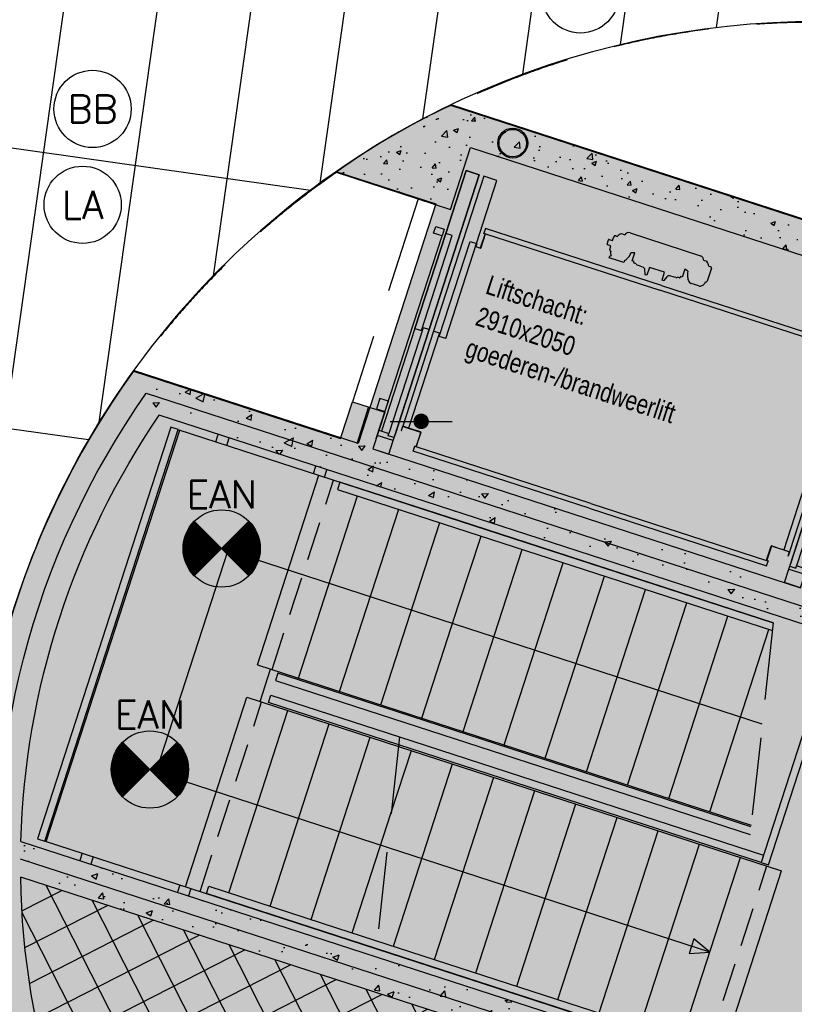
# Model space of a CAD drawing. Header units: millimetres. Extents: x -4107 to 114693, y -37499 to 54671.
# Tile 56 of 156: x 69843 to 74858, y -11677 to -5304. Entities that reach past the tile are written whole.
import ezdxf
from ezdxf.enums import TextEntityAlignment as Align

# ---------------------------------------------------------------- set-up
doc = ezdxf.new("R2010")
doc.units = ezdxf.units.MM
doc.header["$LTSCALE"] = 50
doc.linetypes.add('XREF_06_werkset$0$B0402', pattern=[9.375, 6.25, -3.125])
doc.linetypes.add('XREF_06_werkset$0$B0403', pattern=[37.5, 25, -12.5])
for name, color, linetype in [('ABT_studie daklichten', 1, 'Continuous'), ('ABT_VOORSTEL daklichten', 1, 'Continuous'), ('AL28XH2-_STAAL', 2, 'Continuous'), ('AL79----_INRGEBOUW', 5, 'Continuous'), ('AT$1A---_ALGEMEEN', 2, 'Continuous'), ('FOK_ BRANDSLANGHASPELS', 2, 'Continuous'), ('FOK_22_BINNENWANDEN', 2, 'Continuous'), ('FOK_28_CONSTRUCTIES', 4, 'Continuous'), ('XREF_06_PLAFOND$0$AI45----_PLAFONDAFW', 2, 'Continuous'), ('XREF_06_verlichting$0$EL6311--', 3, 'Continuous'), ('XREF_06_werkset$0$AA28E---_TPGBETON', 242, 'Continuous'), ('XREF_06_werkset$0$AA52----_RIOOLINST', 242, 'Continuous'), ('XREF_06_werkset$0$AI24----_TRAPPEN', 1, 'Continuous'), ('XREF_06_werkset$0$AI65----_BEVEILIGING', 1, 'Continuous'), ('XREF_06_werkset$0$AL21K---_ISOLATIE', 1, 'Continuous'), ('XREF_06_werkset$0$AL281L4-_STREEPG-BOV', 242, 'XREF_06_werkset$0$B0403'), ('XREF_06_werkset$0$AL28E---_TPGBETON', 4, 'Continuous'), ('XREF_06_werkset$0$AL491L6-_STREEPF-BOV', 242, 'XREF_06_werkset$0$B0402'), ('XREF_06_werkset$0$AL661---_LIFTEN', 1, 'Continuous'), ('XREF_06_werkset$0$AT$1A---_ALGEMEEN', 7, 'Continuous'), ('XREF_06_werkset$0$AZ28E---_TPGBETON', 4, 'Continuous')]:
    doc.layers.add(name, color=color, linetype=linetype)
doc.styles.add('XREF_06_verlichting$0$BURO-018', font='simplex.shx', dxfattribs={"height": 180})
doc.styles.add('XREF_06_werkset$0$02_50', font='ABTPR.SHX', dxfattribs={"width": 0.8, "height": 125})
pattern_1 = [(50, (0, 0), (426.0525, -37.2748), [44.55, -490.05]), (355, (0, 0), (-82.4183, 446.802), [35.64, -392.04]), (100.4514, (35.5, -3.1), (343.6346, 409.527), [37.8617, -416.4784]), (46.1842, (0, 118.8), (633.941, -98.3183), [66.825, -735.075]), (96.6356, (52.8, 110.6), (555.1896, 578.626), [56.7925, -624.7175]), (351.1842, (0, 118.8), (555.189, 578.6264), [53.46, -588.06]), (21, (59.4, 89.1), (354.5628, -239.1556), [44.55, -490.05]), (326, (59.4, 89.1), (144.5293, 430.739), [35.64, -392.04]), (71.4514, (88.95, 69.17), (499.0922, 191.583), [37.8617, -416.4784]), (37.5, (0, 0), (7.22295, 197.73895), [0, -387.288, 0, -397.98, 0, -393.525]), (7.5, (0, 0), (156.2633, 234.28056), [0, -226.908, 0, -378.378, 0, -149.985]), (327.5, (-132.46, 0), (317.09053, -13.3976), [0, -148.5, 0, -463.32, 0, -614.79]), (317.5, (-191.86, 0), (346.4126, 59.4624), [0, -193.05, 0, -307.692, 0, -436.59])]
pattern_2 = [(50, (0, 0), (426.0525, -37.2748), [44.55, -490.05]), (355, (0, 0), (-82.4183, 446.802), [35.64, -392.04]), (100.4514, (35.5, -3.1), (343.6346, 409.527), [37.8617, -416.4784]), (46.1842, (0, 118.8), (633.941, -98.3183), [66.825, -735.075]), (96.6356, (52.8, 110.6), (555.1896, 578.626), [56.7925, -624.7175]), (351.1842, (0, 118.8), (555.189, 578.6264), [53.46, -588.06]), (21, (59.4, 89.1), (354.5628, -239.1556), [44.55, -490.05]), (326, (59.4, 89.1), (144.5293, 430.739), [35.64, -392.04]), (71.4514, (88.95, 69.17), (499.0922, 191.583), [37.8617, -416.4784]), (37.5, (0, 0), (7.22295, 197.73895), [0, -387.288, 0, -397.98, 0, -393.525]), (7.5, (0, 0), (156.2633, 234.28056), [0, -226.908, 0, -378.378, 0, -149.985]), (327.5, (-132.46, 0), (317.09053, -13.3976), [0, -148.5, 0, -463.32, 0, -614.79]), (317.5, (-191.86, 0), (346.4126, 59.4624), [0, -193.05, 0, -307.692, 0, -436.59])]

# ---------------------------------------------------------------- blocks, each defined once
blk = doc.blocks.new('XREF_06_PLAFOND')
at = {"layer": 'XREF_06_PLAFOND$0$AI45----_PLAFONDAFW'}
h = blk.add_hatch(dxfattribs=at)
h.set_pattern_fill('_USER,_O', color=256, scale=1800, pattern_type=0)
h.set_pattern_definition([(351.94, (60508.5, -17546.5), (252.38, 1782.22), [])])
edge = h.paths.add_edge_path(flags=16)
edge.add_arc((41622.2, 26897.4), 5449.9, 0, 180)
edge.add_arc((41622.2, 26897.4), 5449.9, 180, 360)
h.paths.add_polyline_path([(49833.5, 30277.3), (51633.5, 30277.3), (51633.5, 27677.3), (49833.5, 27677.3)], flags=16)
edge = h.paths.add_edge_path(flags=16)
edge.add_arc((86127.3, 26613.5), 3800, 0, 180)
edge.add_arc((86127.3, 26613.5), 3800, 180, 360)
edge = h.paths.add_edge_path(flags=16)
edge.add_arc((74998.8, -10766.8), 5450, 0, 180)
edge.add_arc((74998.8, -10766.8), 5450, 180, 360)
edge = h.paths.add_edge_path()
edge.add_arc((59888.1, 10791.1), 9323.9, 341.24236, 446.62909)
edge.add_line((60436.4, 20098.9), (31243.3, 21827.8))
edge.add_line((31243.3, 21827.8), (28955.1, 21950.5))
edge.add_line((28955.1, 21950.5), (30807, 36094.7))
edge.add_line((30807, 36094.7), (95373.9, 36094.7))
edge.add_line((95373.9, 36094.7), (86392.8, -27327.7))
edge.add_line((86392.8, -27327.7), (59702.3, -18665.8))
edge.add_line((59702.3, -18665.8), (68716.8, 7792.9))
h = blk.add_hatch(dxfattribs=at)
h.set_pattern_fill('_USER,_O', color=256, scale=600, angle=90, pattern_type=0)
h.set_pattern_definition([(81.94, (95317.84, 35698.9), (-594.073, 84.126), [])])
edge = h.paths.add_edge_path(flags=16)
edge.add_arc((86127.3, 26613.5), 3800, 0, 360)
edge = h.paths.add_edge_path(flags=16)
edge.add_arc((74998.8, -10766.8), 5450, 0, 360)
edge = h.paths.add_edge_path(flags=16)
edge.add_arc((41622.2, 26897.4), 5449.9, 0, 360)
h.paths.add_polyline_path([(49933.5, 30177.3), (51533.5, 30177.3), (51533.5, 27777.3), (49933.5, 27777.3)], flags=16)
edge = h.paths.add_edge_path()
edge.add_arc((59888.1, 10791.1), 9323.9, 341.24236, 446.62909)
edge.add_line((60436.4, 20098.9), (31243.3, 21827.8))
edge.add_line((31243.3, 21827.8), (28955.1, 21950.5))
edge.add_line((28955.1, 21950.5), (30807, 36094.7))
edge.add_line((30807, 36094.7), (95373.9, 36094.7))
edge.add_line((95373.9, 36094.7), (86392.8, -27327.7))
edge.add_line((86392.8, -27327.7), (59702.3, -18665.8))
edge.add_line((59702.3, -18665.8), (68716.8, 7792.9))
blk = doc.blocks.new('DOT')
at = {"color": 0}
blk.add_line((-2, 0), (2, 0), dxfattribs=at)
at = {"color": 0, "const_width": 0.5}
blk.add_lwpolyline([(-0.25, 0, 1), (0.25, 0, 1)], format="xyb", close=True, dxfattribs=at)
blk = doc.blocks.new('A$C125E5D54')
at = {"layer": 'AL28XH2-_STAAL'}
for radius in [96.8, 88.8]:
    blk.add_circle((66467.5, -3445.8), radius, dxfattribs=at)
at = {"layer": 'AL79----_INRGEBOUW'}
blk.add_lwpolyline([(46829, 26926.8), (75188.6, 26926.8), (70709.4, -4704.3), (66069, -3198.3, 0.045963), (65329.3, -3631.1), (65970.1, -3839.1), (65466.9, -5389.5), (64012.3, -4917.4, 0.097793), (63136.2, -6822.4), (56233.9, -4582.3), (61437.6, 10672.5, 0.49721), (53779.3, 22009.8), (50870.6, 22181.6, 0.048757), (46829, 26926.8)], format="xyb", close=True, dxfattribs=at)
at = {"layer": 'AT$1A---_ALGEMEEN', "xscale": 100, "yscale": 100, "zscale": 100}
blk.add_blockref('DOT', (65874.8, -5247), dxfattribs=at)
blk = doc.blocks.new('XREF_06_verlichting$0$1115B3A')
at = {"color": 0, "linetype": 'Continuous'}
blk.add_circle((0, 0), 2.5, dxfattribs=at)
at = {"color": 0, "linetype": 'Continuous', "style": 'XREF_06_verlichting$0$BURO-018'}
for tag, p in [('E_GKAST', (0, 8)), ('E_GROEP', (0, 5)), ('E_SGROEP', (4.5, 5)), ('E_ARMCODE', (0, 0)), ('E_SLET', (4.5, -1))]:
    blk.add_attdef(tag, text='', height=1.8, dxfattribs=at).set_placement(p, align=Align.MIDDLE)
blk = doc.blocks.new('XREF_06_verlichting$0$E00018')
at = {"color": 0, "linetype": 'Continuous'}
for p, q in [((-1.768, -1.768), (1.768, 1.768)), ((1.768, -1.768), (-1.768, 1.768))]:
    blk.add_line(p, q, dxfattribs=at)
at = {"color": 0, "linetype": 'Continuous', "const_width": 2.5}
for points in [[(-0.884, 0.884, -0.198912), (0, 1.25, -0.198912), (0.884, 0.884, -1)], [(-0.884, -0.884, 0.198912), (0, -1.25, 0.198912), (0.884, -0.884, 1)]]:
    blk.add_lwpolyline(points, format="xyb", dxfattribs=at)
blk = doc.blocks.new('XREF_06_verlichting$0$1115B3A-NO1')
at = {"color": 0, "linetype": 'Continuous'}
blk.add_circle((0, 0), 2.5, dxfattribs=at)
at = {"color": 0, "zscale": 100}
blk.add_blockref('XREF_06_verlichting$0$E00018', (0, 0), dxfattribs=at)
at = {"color": 0, "linetype": 'Continuous', "style": 'XREF_06_verlichting$0$BURO-018'}
for tag, p in [('E_GKAST', (0, 8)), ('E_GROEP', (0, 5)), ('E_SGROEP', (4.5, 5)), ('E_ARMCODE', (0, 0)), ('E_SLET', (4.5, -1))]:
    blk.add_attdef(tag, text='', height=1.8, dxfattribs=at).set_placement(p, align=Align.MIDDLE)
blk = doc.blocks.new('XREF_06_verlichting')
at = {"layer": 'XREF_06_verlichting$0$EL6311--'}
ref = blk.add_blockref('XREF_06_verlichting$0$1115B3A', (73473.5, -5140.8), dxfattribs=dict(at, xscale=100, yscale=100, zscale=100))
ref.add_attrib('E_ARMCODE', 'LA', dxfattribs={"layer": '0', "color": 1, "linetype": 'Continuous', "height": 180, "style": 'XREF_06_verlichting$0$BURO-018'}).set_placement((73473.5, -5140.8), align=Align.MIDDLE)
ref = blk.add_blockref('XREF_06_verlichting$0$1115B3A', (70315, -5881.9), dxfattribs=dict(at, xscale=100, yscale=100, zscale=100))
ref.add_attrib('E_ARMCODE', 'BB', dxfattribs={"layer": '0', "color": 1, "linetype": 'Continuous', "height": 180, "style": 'XREF_06_verlichting$0$BURO-018'}).set_placement((70315, -5881.9), align=Align.MIDDLE)
ref = blk.add_blockref('XREF_06_verlichting$0$1115B3A', (70250.8, -6502.4), dxfattribs=dict(at, xscale=100, yscale=100, zscale=100))
ref.add_attrib('E_ARMCODE', 'LA', dxfattribs={"layer": '0', "color": 1, "linetype": 'Continuous', "height": 180, "style": 'XREF_06_verlichting$0$BURO-018'}).set_placement((70250.8, -6502.4), align=Align.MIDDLE)
ref = blk.add_blockref('XREF_06_verlichting$0$1115B3A-NO1', (71150.6, -8727), dxfattribs=dict(at, xscale=100, yscale=100, zscale=100, rotation=270))
ref.add_attrib('E_ARMCODE', 'EAN', dxfattribs={"layer": '0', "color": 1, "linetype": 'Continuous', "height": 180, "style": 'XREF_06_verlichting$0$BURO-018'}).set_placement((71150.6, -8376.9), align=Align.MIDDLE)
ref = blk.add_blockref('XREF_06_verlichting$0$1115B3A-NO1', (70686.3, -10157.5), dxfattribs=dict(at, xscale=100, yscale=100, zscale=100, rotation=270))
ref.add_attrib('E_ARMCODE', 'EAN', dxfattribs={"layer": '0', "color": 1, "linetype": 'Continuous', "height": 180, "style": 'XREF_06_verlichting$0$BURO-018'}).set_placement((70686.3, -9800.9), align=Align.MIDDLE)
blk = doc.blocks.new('XREF_06_werkset$0$V-H-00-005_B09145W02')
at = {"layer": 'XREF_06_werkset$0$AI65----_BEVEILIGING'}
for points in [[(499.8, -5429.4), (743.3, -5508.4)], [(797, -5461.7), (762.1, -5450.4), (724.4, -5566.5), (759.3, -5577.8)]]:
    blk.add_lwpolyline(points, dxfattribs=at)
blk.add_circle((428.4, -5406.3), 75.1, dxfattribs=at)
at = {"layer": 'XREF_06_werkset$0$AL491L6-_STREEPF-BOV'}
for p, q in [((672.1, -5222.5), (727, -5766)), ((517.8, -5698.1), (881.4, -5290.4))]:
    blk.add_line(p, q, dxfattribs=at)
blk.add_lwpolyline([(517.8, -5698.1), (727, -5766), (881.4, -5290.4), (672.1, -5222.5)], close=True, dxfattribs=at)
at = {"layer": 'XREF_06_werkset$0$AL661---_LIFTEN'}
for p, q in [((-603.8, 700.6), (-689.4, 728.4)), ((-899.6, 323.5), (-885.7, 366.3)), ((-845.4, 305.9), (-899.6, 323.5)), ((-885.7, 366.3), (-831.5, 348.7)), ((-831.5, 348.7), (-845.4, 305.9)), ((-779.2, 307.6), (-821.5, 321.3)), ((-564.8, 354.1), (-574.8, 323.2)), ((574.7, -15.7), (-564.8, 354.1)), ((-564.4, 319.8), (564.7, -46.6)), ((316.5, 318.4), (317.6, 320)), ((317.6, 320), (338.2, 313.3)), ((372, 325.1), (828.2, 177.1)), ((-1270.8, -1004.8), (-845.4, 305.9)), ((-979, -307.8), (-779.2, 307.6)), ((-979, -307.8), (-779.2, 307.6)), ((-863.7, -345.3), (-664, 270.1)), ((-664, 270.1), (-621.7, 256.4)), ((223.7, 252), (232.9, 280.3)), ((236.7, 282.3), (259, 275)), ((259, 275), (267.3, 300.4)), ((267.3, 300.4), (267.3, 300.4)), ((279, 305.4), (289.4, 302)), ((248, 241), (225.6, 248.3)), ((240.2, 217), (248, 241)), ((246.8, 206.2), (246.8, 206.2)), ((403.1, 194.8), (379.1, 195.3)), ((386.7, 144.2), (403.1, 194.8)), ((236.9, 162.9), (242.3, 179.6)), ((331.5, 132.2), (236.9, 162.9)), ((242.3, 179.6), (249.6, 177.2)), ((246.5, 184.6), (246.5, 184.6)), ((336.1, 146.2), (331.5, 132.2)), ((398.5, 140.3), (386.7, 144.2)), ((396.3, 133.7), (398.5, 140.3)), ((412.2, 125.4), (398.3, 129.9)), ((848.6, 147.7), (869.2, 141)), ((869.2, 141), (869.2, 139)), ((426.3, 114), (417.7, 116.8)), ((458.1, 101), (426.3, 114)), ((469.8, 57.2), (468.6, 87)), ((498.4, 101.1), (480.4, 50.7)), ((594.4, 69.9), (498.4, 101.1)), ((579.3, 18.6), (594.4, 69.9)), ((726.5, 89.9), (710, 39.2)), ((746.2, 76.1), (726.5, 89.9)), ((898.5, 95.6), (871.4, 12.2)), ((881.5, 109.9), (891.9, 106.5)), ((469, 54.4), (469.8, 57.2)), ((480.4, 50.7), (469, 54.4)), ((590.7, 14.9), (579.3, 18.6)), ((591.7, 17.7), (590.7, 14.9)), ((610.2, 41.1), (591.7, 17.7)), ((660.3, 38), (626.9, 46.2)), ((668.8, 35.3), (660.3, 38)), ((692.3, 34.5), (678.3, 39)), ((698.2, 43.1), (696.1, 36.4)), ((710, 39.2), (698.2, 43.1)), ((1703.2, -416.1), (564.7, -46.6)), ((574.7, -15.7), (1723.7, -388.6)), ((816.9, -18), (767.2, -1.8)), ((1958.7, -131), (2044.3, -158.8)), ((-966.8, -288.6), (-1189.1, -973.5)), ((-1021.2, -294.1), (-979, -307.8)), ((-928.8, -301), (-966.8, -288.6)), ((-900.3, -310.3), (-862.2, -322.6)), ((-862.2, -322.6), (-1061.9, -938)), ((-821.4, -359), (-863.7, -345.3)), ((1723.7, -388.6), (1713.7, -419.5)), ((1754.7, -514.8), (1712.4, -501.1)), ((1554.9, -1130.2), (1754.7, -514.8)), ((1670.2, -1167.6), (1869.9, -552.2)), ((1670.2, -1167.6), (1869.9, -552.2)), ((1869.9, -552.2), (1912.2, -565.9)), ((1936.4, -549.6), (1922.5, -592.4)), ((1990.6, -567.2), (1936.4, -549.6)), ((1976.7, -610), (1990.6, -567.2)), ((1474.9, -1971.6), (1922.5, -592.4)), ((1922.5, -592.4), (1976.7, -610)), ((-1246.9, -746.6), (-1268.5, -813.2)), ((-1192.7, -764.2), (-1246.9, -746.6)), ((-1268.5, -813.2), (-1214.3, -830.8)), ((-1253.8, -952.5), (-1189.1, -973.5)), ((-1100.9, -928.5), (-1109.2, -954.2)), ((-1109.2, -954.2), (-1107.8, -954.7)), ((-1107.8, -954.7), (-1099.5, -929.1)), ((-1097.5, -928), (-984.5, -964.7)), ((-1066.7, -936.5), (-1094.7, -927.4)), ((-984, -963.3), (-1010.5, -954.7)), ((-1161.9, -1019.1), (-1264.6, -985.8)), ((-1193.8, -987.9), (-1189.1, -973.5)), ((-1155.7, -1000.2), (-1193.8, -987.9)), ((-983.5, -966.7), (-1012.4, -1055.9)), ((-1011, -1056.5), (-982, -967.2)), ((-1293, -1073.3), (-1190.3, -1106.6)), ((-1032.4, -1086.9), (-1022.4, -1056)), ((-1022, -1054.5), (-1022.4, -1056)), ((-1022.4, -1056), (-1014.8, -1058.4)), ((-1014.4, -1057), (-1022, -1054.5)), ((117.1, -1425.8), (-1012, -1059.4)), ((107, -1456.7), (-1032.4, -1086.9)), ((1567.1, -1111), (1367.3, -1726.4)), ((1671.7, -1144.9), (1449.4, -1829.8)), ((1512.7, -1116.5), (1554.9, -1130.2)), ((1605.1, -1123.3), (1567.1, -1111)), ((1633.6, -1132.6), (1671.7, -1144.9)), ((1712.5, -1181.3), (1670.2, -1167.6)), ((107, -1456.7), (1256.1, -1829.6)), ((117.1, -1425.8), (1255.6, -1795.3)), ((1256.5, -1792.4), (1285.5, -1703.1)), ((1287, -1703.6), (1258, -1792.8)), ((1402, -1739.2), (1289, -1702.5)), ((1289.4, -1701.1), (1315.9, -1709.7)), ((1575.2, -1662.4), (1629.4, -1680)), ((1629.4, -1680), (1607.8, -1746.6)), ((1372.1, -1727.9), (1400.1, -1737)), ((1394.7, -1766.8), (1403, -1741.2)), ((1396.1, -1767.3), (1394.7, -1766.8)), ((1404.5, -1741.6), (1396.1, -1767.3)), ((1607.8, -1746.6), (1553.6, -1729)), ((1256.1, -1829.6), (1266.1, -1798.7)), ((1266.1, -1798.7), (1258.5, -1796.2)), ((1259, -1794.8), (1266.5, -1797.2)), ((1266.5, -1797.2), (1266.1, -1798.7)), ((1406.7, -1831.8), (1444.8, -1844.1)), ((1444.8, -1844.1), (1449.4, -1829.8)), ((1514.1, -1850.8), (1449.4, -1829.8)), ((1400.6, -1850.7), (1503.3, -1884.1)), ((1474.9, -1971.6), (1372.2, -1938.2))]:
    blk.add_line(p, q, dxfattribs=at)
for points in [[(-689.4, 728.4), (-821.5, 321.3), (-1021.2, -294.1), (-1236.7, -958.1)], [(-1021.2, -294.1), (-821.5, 321.3), (-689.4, 728.4), (-603.8, 700.6), (-928.8, -301), (-1151, -985.8)], [(-1190.3, -1106.6), (-1161.9, -1019.1), (-1155.7, -1000.2), (-928.8, -301), (-603.8, 700.6)], [(-821.4, -359), (-621.7, 256.4), (-489.6, 663.5), (-575.2, 691.3), (-900.3, -310.3), (-1100, -925.7)], [(1512.7, -1116.5), (1712.4, -501.1), (1844.5, -94), (1930.2, -121.8), (1605.1, -1123.3), (1405.4, -1738.7)], [(1372.2, -1938.2), (1400.6, -1850.7), (1406.7, -1831.8), (1633.6, -1132.6), (1958.7, -131)], [(1712.5, -1181.3), (1912.2, -565.9), (2044.3, -158.8), (1958.7, -131), (1633.6, -1132.6), (1411.4, -1817.4)], [(2044.3, -158.8), (1912.2, -565.9), (1712.5, -1181.3), (1497, -1845.2)], [(-1261.5, -976.3), (-1211.2, -821.2), (-1192.7, -764.2)], [(-993.5, -960.2), (-1061.9, -938), (-1100, -925.7)], [(1298.9, -1704.2), (1367.3, -1726.4), (1405.4, -1738.7)], [(1506.4, -1874.6), (1564.4, -1695.7), (1575.2, -1662.4)]]:
    blk.add_lwpolyline(points, dxfattribs=at)
for points in [[(-622.3, 254.5), (-620.9, 254.1), (-626.1, 238, 0.414214), (-625.1, 236), (-597.7, 227.1, 0.414214), (-595.7, 228.1), (-566.7, 317.3, 0.414214), (-567.8, 319.4), (-575.3, 321.8), (-574.8, 323.2), (-567.2, 320.8, -0.414214), (-565.3, 317), (-594.3, 227.7, -0.414214), (-598.2, 225.7), (-625.6, 234.6, -0.414214), (-627.6, 238.5)], [(1711.8, -503), (1710.4, -502.5), (1705.2, -518.6, -0.414214), (1703.2, -519.6), (1675.8, -510.7, -0.414214), (1674.7, -508.7), (1703.7, -419.5, -0.414214), (1705.7, -418.5), (1713.2, -420.9), (1713.7, -419.5), (1706.1, -417, 0.414214), (1702.3, -418.9), (1673.3, -508.2, 0.414214), (1675.3, -512.1), (1702.7, -521, 0.414214), (1706.6, -519)]]:
    blk.add_lwpolyline(points, format="xyb", close=True, dxfattribs=at)
for centre, radius, start, end in [((362.9, 297.1), 29.5, 72.02, 146.6354), ((235.7, 279.4), 3, 72.02, 162.02), ((276, 296.2), 9.69, 72.02, 154.23377), ((328.8, 267.4), 52.5, 103.59246, 138.66603), ((226.6, 251.1), 3, 162.02, 252.02), ((249.8, 215.4), 9.69, 170.43003, 251.98104), ((291.2, 194.9), 45.8, 165.73952, 192.9426), ((265.8, 245.1), 123.8, 314.24511, 336.25402), ((298.8, 202.2), 55.1, 198.63755, 207.03579), ((314.8, 197), 55.1, 292.70416, 312.65224), ((399.2, 132.8), 3, 162.02, 252.02), ((819.1, 149), 29.5, 357.4046, 72.02), ((829.2, 105), 52.5, 5.37397, 40.44754), ((420.2, 124.4), 8, 172.82692, 252.02), ((451.6, 85.2), 17, 6.00221, 67.76867), ((867.2, 50), 123.8, 167.78598, 189.79489), ((888.9, 97.3), 9.69, 349.80622, 72.02), ((622.9, 29.7), 17, 76.27133, 138.03779), ((671.3, 42.9), 8, 252.02, 331.21308), ((693.2, 37.3), 3, 252.02, 342.02), ((799.3, 39.8), 55.1, 191.38776, 220.4567), ((776.1, 24.4), 27.7, 227.33355, 251.10976), ((817.1, 24.2), 45.8, 311.0974, 338.36822), ((862.7, 16.5), 9.69, 251.98104, 333.60997), ((825, 8.5), 27.7, 252.93024, 276.70645), ((815.3, 34.6), 55.1, 283.5833, 305.40245), ((-1098.1, -929.4), 3, 72.02, 162.02), ((-1098, -929.6), 1.6, 72.02, 162.02), ((-985, -966.2), 1.6, 342.02, 72.02), ((-985, -966.2), 3.1, 342.02, 72.02), ((-1013.9, -1055.6), 3, 252.02, 342.02), ((-1013.9, -1055.5), 1.6, 252.02, 342.02), ((1288.5, -1704.1), 3.1, 72.02, 162.02), ((1288.5, -1704.1), 1.6, 72.02, 162.02), ((1401.5, -1740.7), 1.6, 342.02, 72.02), ((1401.6, -1740.7), 3, 342.02, 72.02), ((1259.4, -1793.3), 3, 162.02, 252.02), ((1259.5, -1793.3), 1.6, 162.02, 252.02)]:
    blk.add_arc(centre, radius, start, end, dxfattribs=at)
at = {"layer": 'XREF_06_werkset$0$AT$1A---_ALGEMEEN', "color": 7, "style": 'XREF_06_werkset$0$02_50', "width": 0.8}
for s, p in [('Liftschacht:', (-571, -65.8)), ('2910x2050', (-637.2, -269.6)), ('goederen-/brandweerlift', (-703.3, -473.4))]:
    blk.add_text(s, height=125, rotation=342.02, dxfattribs=at).set_placement(p)
blk = doc.blocks.new('*U977')
at = {"layer": 'XREF_06_werkset$0$AA28E---_TPGBETON'}
blk.add_hatch(color=254, dxfattribs=at).paths.add_polyline_path([(11298.7, 56886.1), (7053.6, 58263.8), (7055, 58494.7), (11575.9, 57027.5)])
h = blk.add_hatch(dxfattribs=at)
h.set_pattern_fill('AR-CONC', color=1, scale=59.4, style=0)
h.set_pattern_definition(pattern_1)
h.paths.add_polyline_path([(11298.7, 56886.1), (7053.6, 58263.8), (7055, 58494.7), (11575.9, 57027.5)])
at = {"layer": 'XREF_06_werkset$0$AL28E---_TPGBETON'}
for points in [[(7055, 58494.7), (11575.9, 57027.5)], [(11298.7, 56886.1), (7053.6, 58263.8)]]:
    blk.add_lwpolyline(points, dxfattribs=at)
at = {"layer": 'XREF_06_werkset$0$AZ28E---_TPGBETON'}
blk.add_lwpolyline([(11437.3, 56956.8), (7053, 58379.7)], dxfattribs=at)
blk = doc.blocks.new('*U981')
at = {"layer": 'XREF_06_werkset$0$AA28E---_TPGBETON'}
blk.add_hatch(color=254, dxfattribs=at).paths.add_polyline_path([(15763.6, 62068.3, -0.6895), (12013.6, 53201.8), (11793.6, 53214.6, -0.298725), (7330.4, 56678.3), (7260.5, 56898.3, -0.143683), (7260.5, 59798.3), (7014.3, 60018.3, 1.806671), (15967.6, 62288.3)])
h = blk.add_hatch(dxfattribs=at)
h.set_pattern_fill('AR-CONC', color=1, scale=59.4, style=0)
h.set_pattern_definition(pattern_1)
h.paths.add_polyline_path([(15763.6, 62068.3, -0.6895), (12013.6, 53201.8), (11793.6, 53214.6, -0.298725), (7330.4, 56678.3), (7260.5, 56898.3, -0.143683), (7260.5, 59798.3), (7014.3, 60018.3, 1.806671), (15967.6, 62288.3)])
at = {"layer": 'XREF_06_werkset$0$AL28E---_TPGBETON'}
for points in [[(7014.3, 60018.3, 1.806671), (15967.6, 62288.3)], [(15763.6, 62068.3, -0.6895), (12013.6, 53201.8)], [(7260.5, 56898.3, -0.143683), (7260.5, 59798.3)], [(11793.6, 53214.6, -0.298725), (7330.4, 56678.3)]]:
    blk.add_lwpolyline(points, format="xyb", dxfattribs=at)
at = {"layer": 'XREF_06_werkset$0$AZ28E---_TPGBETON'}
blk.add_lwpolyline([(15865.6, 62178.3, -1.792795), (7136.9, 59908.3)], format="xyb", dxfattribs=at)
blk = doc.blocks.new('*U987')
at = {"layer": 'XREF_06_werkset$0$AA28E---_TPGBETON'}
blk.add_hatch(color=254, dxfattribs=at).paths.add_polyline_path([(12013.6, 59798.3), (7260.5, 59798.3), (7014.3, 60018.3), (8423.5, 60018.3), (8643.5, 60018.3), (11553.6, 60018.3), (11753.6, 60018.3), (12013.6, 60018.3)])
h = blk.add_hatch(dxfattribs=at)
h.set_pattern_fill('AR-CONC', color=1, scale=59.4, style=0)
h.set_pattern_definition(pattern_2)
h.paths.add_polyline_path([(12013.6, 59798.3), (7260.5, 59798.3), (7014.3, 60018.3), (8423.5, 60018.3), (8643.5, 60018.3), (11553.6, 60018.3), (11753.6, 60018.3), (12013.6, 60018.3)])
at = {"layer": 'XREF_06_werkset$0$AL28E---_TPGBETON'}
for points in [[(7014.3, 60018.3), (8423.5, 60018.3)], [(8643.5, 60018.3), (11553.6, 60018.3)], [(11753.6, 60018.3), (12013.6, 60018.3), (12013.6, 59798.3)], [(12013.6, 59798.3), (7260.5, 59798.3)]]:
    blk.add_lwpolyline(points, dxfattribs=at)
at = {"layer": 'XREF_06_werkset$0$AZ28E---_TPGBETON'}
blk.add_lwpolyline([(7136.9, 59908.3), (12013.6, 59908.3)], dxfattribs=at)
blk = doc.blocks.new('*U988')
at = {"layer": 'XREF_06_werkset$0$AA28E---_TPGBETON'}
blk.add_hatch(color=254, dxfattribs=at).paths.add_polyline_path([(8423.5, 60018.3), (8423.5, 60268.3), (8643.5, 60268.3), (8643.5, 60018.3)])
h = blk.add_hatch(dxfattribs=at)
h.set_pattern_fill('AR-CONC', color=1, scale=59.4, style=0)
h.set_pattern_definition(pattern_2)
h.paths.add_polyline_path([(8423.5, 60018.3), (8423.5, 60268.3), (8643.5, 60268.3), (8643.5, 60018.3)])
at = {"layer": 'XREF_06_werkset$0$AL28E---_TPGBETON'}
blk.add_lwpolyline([(8423.5, 60018.3), (8423.5, 60268.3), (8643.5, 60268.3), (8643.5, 60018.3)], dxfattribs=at)
at = {"layer": 'XREF_06_werkset$0$AZ28E---_TPGBETON'}
blk.add_lwpolyline([(8533.5, 60268.3), (8533.5, 60018.3)], dxfattribs=at)
blk = doc.blocks.new('XREF_06_werkset')
at = {"layer": 'XREF_06_werkset$0$AA28E---_TPGBETON'}
h = blk.add_hatch(color=254, dxfattribs=at)
edge = h.paths.add_edge_path()
edge.add_line((75393.2, -7454.1), (75583.4, -7515.9))
edge.add_line((75583.4, -7515.9), (75720.8, -7092.6))
edge.add_line((75720.8, -7092.6), (75968.1, -7172.8))
edge.add_line((75968.1, -7172.8), (76036, -6963.6))
edge.add_line((76036, -6963.6), (72633.7, -5859.4))
edge.add_arc((74475.2, -9870.1), 4413.2, 114.66286, 125.82244)
edge.add_line((71892.3, -6291.7), (72633, -6532.1))
edge.add_line((72633, -6532.1), (72762.6, -6132.6))
edge.add_line((72762.6, -6132.6), (75530.5, -7030.9))
edge.add_line((75530.5, -7030.9), (75393.2, -7454.1))
h = blk.add_hatch(dxfattribs=at)
h.set_pattern_fill('AR-CONC', color=1, scale=44, style=0)
h.set_pattern_definition([(50, (71810.7, -7504.58), (315.594, -27.611), [33, -363]), (355, (71810.7, -7504.6), (-61.05, 330.965), [26.4, -290.4]), (100.4514, (71837, -7506.9), (254.544, 303.353), [28.046, -308.503]), (46.184, (71810.7, -7416.6), (469.586, -72.83), [49.5, -544.5]), (96.636, (71849.84, -7422.65), (411.25, 428.61), [42.07, -462.754]), (351.184, (71810.7, -7416.6), (411.25, 428.61), [39.6, -435.6]), (21, (71854.7, -7438.58), (262.639, -177.152), [33, -363]), (326, (71854.7, -7438.6), (107.059, 319.066), [26.4, -290.4]), (71.4514, (71876.6, -7453.35), (369.698, 141.913), [28.046, -308.503]), (37.5, (71810.71, -7504.58), (5.3503, 146.4733), [0, -286.88, 0, -294.8, 0, -291.5]), (7.5, (71810.71, -7504.58), (115.7506, 173.541), [0, -168.08, 0, -280.28, 0, -111.1]), (327.5, (71712.59, -7504.58), (234.882, -9.924), [0, -110, 0, -343.2, 0, -455.4]), (317.5, (71668.6, -7504.58), (256.602, 44.046), [0, -143, 0, -227.92, 0, -323.4])])
edge = h.paths.add_edge_path()
edge.add_line((75393.2, -7454.1), (75583.4, -7515.9))
edge.add_line((75583.4, -7515.9), (75720.8, -7092.6))
edge.add_line((75720.8, -7092.6), (75968.1, -7172.8))
edge.add_line((75968.1, -7172.8), (76036, -6963.6))
edge.add_line((76036, -6963.6), (72633.7, -5859.4))
edge.add_arc((74475.2, -9870.1), 4413.2, 114.66286, 125.82244)
edge.add_line((71892.3, -6291.7), (72633, -6532.1))
edge.add_line((72633, -6532.1), (72762.6, -6132.6))
edge.add_line((72762.6, -6132.6), (75530.5, -7030.9))
edge.add_line((75530.5, -7030.9), (75393.2, -7454.1))
at = {"layer": 'XREF_06_werkset$0$AA52----_RIOOLINST'}
h = blk.add_hatch(dxfattribs=at)
h.set_pattern_fill('LOOF2', color=253, scale=4000, angle=-17.98, style=0)
h.set_pattern_definition([(27.02, (132472.12, -90765.48), (-99.94633, 195.98656), []), (117.02, (132472.12, -90765.48), (-195.98656, -99.94633), [])])
h.paths.add_polyline_path([(73820.2, -13078.3), (74094.9, -12231.7), (69849.8, -10854, 0.094158), (70239.6, -12736.7), (70243.7, -12742.3), (70242.2, -12742.9), (70242.2, -12743), (70456.4, -13194.7), (70456.1, -13194.9), (70456.2, -13195.2, 0.173489), (73025.8, -15526.4), (73511.5, -14029.4), (73511.5, -14029.4), (73820.2, -13078.3)])
at = {"layer": 'XREF_06_werkset$0$AI24----_TRAPPEN', "color": 242}
for p, q in [((70015, -10623.8), (70879.3, -7960.5)), ((70867, -7956.5), (72946.5, -8631.4)), ((71112.4, -8036.1), (71127.9, -7988.6)), ((71183.8, -8059.3), (71199.2, -8011.7)), ((71744.9, -8241.4), (71760.4, -8193.9)), ((71816.3, -8264.6), (71831.7, -8217)), ((71381.9, -9479.8), (71780.1, -8252.8)), ((71648.2, -9566.3), (72031, -8386.8)), ((71914.5, -9652.7), (72297.3, -8473.3)), ((72180.9, -9739.1), (72563.6, -8559.7)), ((72687.3, -9085.9), (72830, -8646.1)), ((72946.5, -8631.4), (74722.3, -9207.7)), ((74650.3, -9863.5), (71190.7, -8740.7)), ((72713.5, -9912), (73096.3, -8732.6)), ((72979.9, -9998.4), (73362.6, -8819)), ((73246.2, -10084.9), (73628.9, -8905.4)), ((73512.5, -10171.3), (73895.3, -8991.8)), ((72447.2, -9825.6), (72687.3, -9085.9)), ((73778.8, -10257.7), (74161.6, -9078.3)), ((74045.2, -10344.2), (74427.9, -9164.7)), ((74311.5, -10430.6), (74694.3, -9251.1)), ((71381.9, -9479.8), (72293.4, -9775.6)), ((71399.6, -9716.9), (71467.5, -9507.6)), ((70915.8, -10916.1), (71314, -9689.1)), ((71314, -9689.1), (72295.7, -10007.7)), ((71197.5, -10955), (71580.3, -9775.5)), ((72293.4, -9775.6), (74579, -10517.4)), ((71463.9, -11041.4), (71846.6, -9862)), ((71730.2, -11127.8), (72113, -9948.4)), ((71996.5, -11214.3), (72249.2, -10435.7)), ((70002.7, -10619.8), (72152.5, -11317.4)), ((70248.1, -10699.4), (70232.7, -10747)), ((70319.4, -10722.6), (70304, -10770.1)), ((74127.1, -11905.7), (74509.9, -10726.3)), ((74378, -12039.7), (74776.2, -10812.7)), ((70880.6, -10904.7), (70865.2, -10952.2)), ((70952, -10927.8), (70936.5, -10975.4))]:
    blk.add_line(p, q, dxfattribs=at)
at = {"layer": 'XREF_06_werkset$0$AI24----_TRAPPEN', "color": 242, "linetype": 'XREF_06_werkset$0$B0403', "ltscale": 0.2}
for p, q in [((71477, -9510.7), (71875.2, -8283.7)), ((71010.9, -10947), (71409.1, -9720)), ((74282.9, -12008.8), (74681.1, -10781.8))]:
    blk.add_line(p, q, dxfattribs=at)
at = {"layer": 'XREF_06_werkset$0$AI24----_TRAPPEN', "color": 242, "linetype": 'XREF_06_werkset$0$B0403', "ltscale": 0.4}
blk.add_line((74722.3, -9207.7), (74571.9, -10578.2), dxfattribs=at)
at = {"layer": 'XREF_06_werkset$0$AI24----_TRAPPEN', "color": 1, "linetype": 'XREF_06_werkset$0$B0403', "ltscale": 0.4}
blk.add_line((72302.8, -9946.9), (72152.5, -11317.4), dxfattribs=at)
at = {"layer": 'XREF_06_werkset$0$AI24----_TRAPPEN'}
for p, q in [((72249.2, -10435.7), (72379.3, -10034.8)), ((72295.7, -10007.7), (74776.2, -10812.7)), ((72262.8, -11300.7), (72645.6, -10121.3)), ((72529.2, -11387.1), (72911.9, -10207.7)), ((72795.5, -11473.6), (73178.3, -10294.1)), ((73061.8, -11560), (73444.6, -10380.5)), ((73328.1, -11646.4), (73710.9, -10467)), ((73594.5, -11732.9), (73977.2, -10553.4)), ((73860.8, -11819.3), (74243.6, -10639.8)), ((72152.5, -11317.4), (74378, -12039.7))]:
    blk.add_line(p, q, dxfattribs=at)
at = {"layer": 'XREF_06_werkset$0$AI24----_TRAPPEN', "color": 242}
blk.add_lwpolyline([(70822.3, -7942), (69958, -10605.2), (70005.5, -10620.7), (70869.8, -7957.4)], close=True, dxfattribs=at)
for points in [[(72690, -8548.1), (71916.1, -8297), (71900.6, -8344.5), (72664.7, -8592.5)], [(72664.7, -8592.5), (74716.7, -9258.4)], [(74722.3, -9207.7), (72690, -8548.1)], [(71190.7, -8740.7), (70725.3, -10175.1)], [(72288.7, -9784.6), (71514.8, -9533.5), (71499.3, -9581), (72263.4, -9829)], [(72297.2, -9997.7), (71453, -9723.7), (71468.5, -9676.1), (72302.8, -9946.9)], [(74577.5, -10527.4), (72288.7, -9784.6)], [(72263.4, -9829), (74571.9, -10578.2)], [(72224.4, -10661.6), (70725.3, -10175.1)], [(71896, -11234.2), (71051.7, -10960.2), (71067.2, -10912.7), (71901.5, -11183.4)]]:
    blk.add_lwpolyline(points, dxfattribs=at)
at = {"layer": 'XREF_06_werkset$0$AI24----_TRAPPEN'}
for points in [[(74690.9, -10774.5), (75163.1, -9319.2), (75115.6, -9303.8), (74643.3, -10759.1)], [(74207.6, -11252.7), (74176.8, -11347.8), (74311.1, -11338.8)]]:
    blk.add_lwpolyline(points, close=True, dxfattribs=at)
for points in [[(72302.8, -9946.9), (74658.7, -10711.5), (74643.3, -10759.1), (72297.2, -9997.7)], [(74311.1, -11338.8), (72224.4, -10661.6)], [(71901.5, -11183.4), (74257.4, -11948), (74242, -11995.6), (71896, -11234.2)]]:
    blk.add_lwpolyline(points, dxfattribs=at)
at = {"layer": 'XREF_06_werkset$0$AL21K---_ISOLATIE', "linetype": 'XREF_06_werkset$0$B0403', "ltscale": 0.5}
blk.add_line((72423.6, -6464.1), (71997.7, -7776.7), dxfattribs=at)
at = {"layer": 'XREF_06_werkset$0$AL281L4-_STREEPG-BOV', "ltscale": 0.5}
for start, end in [(28.35328, 115.68672), (124.7237, 144.15023)]:
    blk.add_arc((74999.1, -10771.9), 5450, start, end, dxfattribs=at)
at = {"layer": 'XREF_06_werkset$0$AL28E---_TPGBETON'}
blk.add_lwpolyline([(75393.2, -7454.1), (75583.4, -7515.9), (75720.8, -7092.6), (75968.1, -7172.8), (76036, -6963.6), (72633.7, -5859.4, 0.048731), (71892.3, -6291.7), (72633, -6532.1), (72762.6, -6132.6), (75530.5, -7030.9), (75393.2, -7454.1)], format="xyb", close=True, dxfattribs=at)
at = {"rotation": 342.0199999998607}
for name in ['*U981', '*U987', '*U988']:
    blk.add_blockref(name, (45381.6, -62501.6), dxfattribs=at)
for name, p in [('XREF_06_werkset$0$V-H-00-005_B09145W02', (73422.8, -7009.2)), ('*U977', (62796.2, -69117.8))]:
    blk.add_blockref(name, p)
blk = doc.blocks.new('A$C4D8164B4')
at = {"layer": 'FOK_ BRANDSLANGHASPELS', "color": 2}
blk.add_circle((20000, 20000), 20000, dxfattribs=at)

msp = doc.modelspace()

# ---------------------------------------------------------------- hatches: boundary and pattern name
at = {"layer": 'FOK_28_CONSTRUCTIES'}
h = msp.add_hatch(color=254, dxfattribs=at)
edge = h.paths.add_edge_path()
edge.add_line((71891.8, -6291.5), (72537.9, -6501.2))
edge.add_line((72537.9, -6501.2), (72034.7, -8051.6))
edge.add_line((72034.7, -8051.6), (70579.3, -7579.3))
edge.add_arc((74995.5, -10767.5), 5446.8, 144.17256, 263.92046)
edge.add_arc((75004.1, -10769.6), 5445.6, 263.82772, 388.34496)
edge.add_line((79796.9, -8184.1), (72633.7, -5859.4))
edge.add_arc((74995.5, -10767.5), 5446.8, 115.69717, 124.73774)

# ---------------------------------------------------------------- linework, layer by layer
at = {"layer": 'ABT_studie daklichten'}
msp.add_lwpolyline([(60347, 19352.7), (57328.5, 19533), (53005.9, 24861.4), (81734.6, 24655.4), (77446.3, -5902.2), (77446.3, -5902.2, 0.466904), (69780.8, -9197), (62765.9, -6581.4), (67768.7, 8096, 0.515704)], format="xyb", close=True, dxfattribs=at)

# ---------------------------------------------------------------- block references
for name in ['XREF_06_werkset', 'XREF_06_PLAFOND', 'XREF_06_PLAFOND']:
    msp.add_blockref(name, (0, 0))
at = {"layer": 'ABT_VOORSTEL daklichten', "color": 2}
msp.add_blockref('A$C125E5D54', (6567.8, -2657.1), dxfattribs=at)
at = {"layer": 'FOK_22_BINNENWANDEN'}
msp.add_blockref('XREF_06_verlichting', (0, 0), dxfattribs=at)
at = {"layer": 'FOK_22_BINNENWANDEN', "color": 5}
for p in [(62903.1, -17201.9), (58068.5, -37498.6)]:
    msp.add_blockref('A$C4D8164B4', p, dxfattribs=at)

doc.saveas('drawing.dxf')
